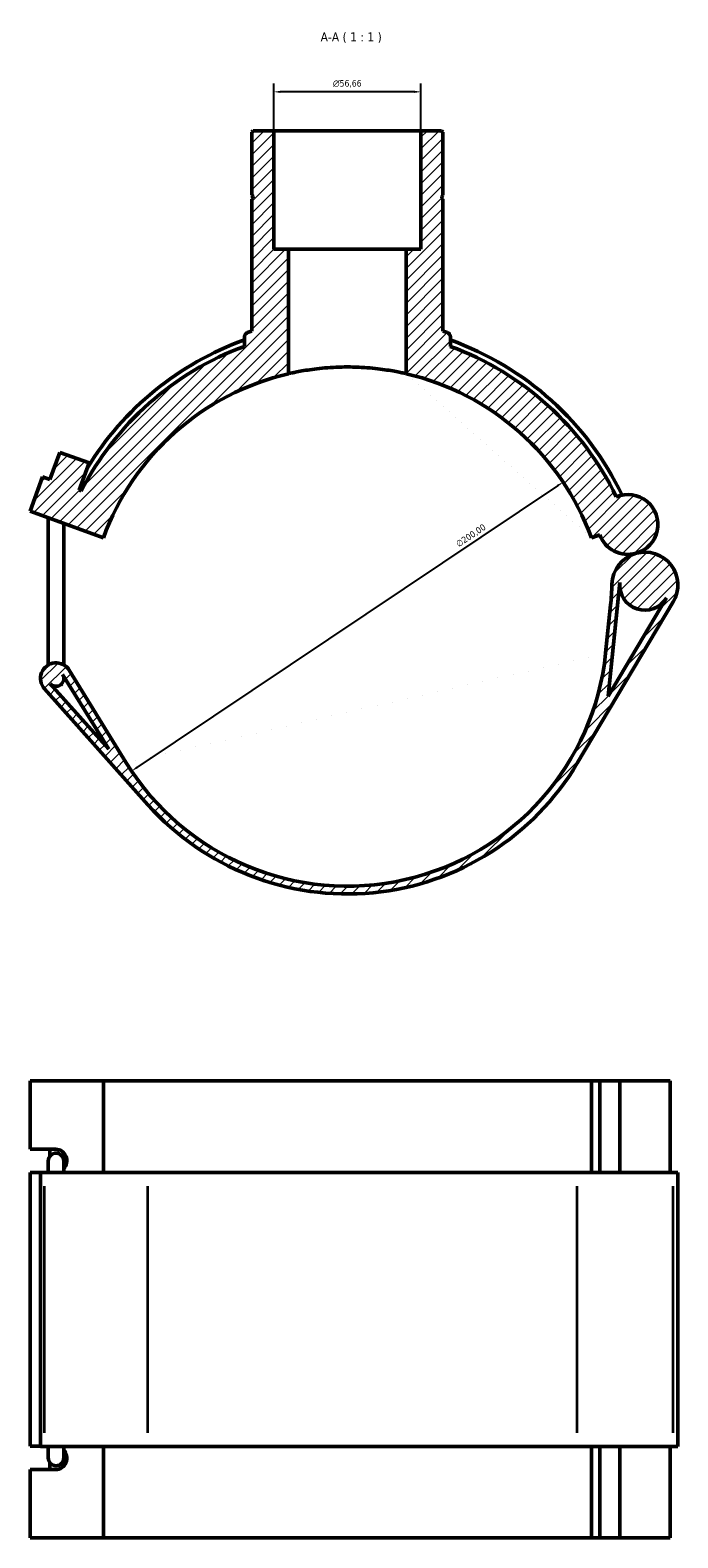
# Model space of a CAD drawing. Header units: millimetres. Extents: x -15 to 1106, y -217 to 1281.
# Tile 7 of 8: x 335 to 585, y 700 to 1281. Entities that reach past the tile are written whole.
import ezdxf

# ---------------------------------------------------------------- set-up
doc = ezdxf.new("R2010")
doc.units = ezdxf.units.MM
for name, color, linetype, lineweight in [('Dimension (ISO)', 7, 'Continuous', 25), ('Hatch (ISO)', 7, 'Continuous', 18), ('Symbol (ISO)', 7, 'Continuous', 25), ('Visible (ISO)', 7, 'Continuous', 50), ('Visible Narrow (ISO)', 7, 'Continuous', 35)]:
    doc.layers.add(name, color=color, linetype=linetype, lineweight=lineweight)
doc.styles.add('Label Text (ISO)', font='tahoma.ttf')
doc.styles.add('Note Text (ISO)', font='tahoma.ttf')
doc.dimstyles.new('Default (ISO)', dxfattribs={"dimtxt": 2.5, "dimasz": 2.5, "dimexe": 3.175, "dimexo": 0, "dimgap": 0.762, "dimtad": 1, "dimrnd": 1e-08, "dimzin": 0, "dimtxsty": 'Note Text (ISO)', "dimcen": 0.09, "dimdle": 10, "dimclrd": 256, "dimclre": 256, "dimclrt": 256, "dimazin": 0, "dimtfac": 1.40208, "dimtmove": 0, "dimatfit": 3, "dimfxl": 1, "dimtolj": 1, "dimtzin": 0, "dimlwd": -1, "dimlwe": -1, "dimarcsym": 0})

# ---------------------------------------------------------------- blocks, each defined once
blk = doc.blocks.new('*D8')
at = {"layer": 'Defpoints', "color": 0, "transparency": 16777216}
for p in [(540.45, 1107.17), (374.29, 995.86)]:
    blk.add_point(p, dxfattribs=at)
at = {"layer": 'Dimension (ISO)', "transparency": 16777216}
blk.add_line((376.37, 997.26), (538.38, 1105.78), dxfattribs=at)
for points in [[(538.14, 1106.13), (538.61, 1105.44), (540.45, 1107.17)], [(376.13, 997.6), (376.6, 996.91), (374.29, 995.86)]]:
    blk.add_solid(points, dxfattribs=at)
at = {"layer": 'Dimension (ISO)', "color": 232, "true_color": 0xca0064, "transparency": 16777216, "insert": (498.86, 1084.1), "char_height": 2.5, "attachment_point": 1, "rotation": 33.81709, "style": 'Note Text (ISO)'}
blk.add_mtext('\\A1;∅200,00', dxfattribs=at)
blk = doc.blocks.new('*D9')
at = {"layer": 'Defpoints', "color": 0, "transparency": 16777216}
for p in [(429.04, 1257.51), (429.04, 1242.52), (485.7, 1242.52)]:
    blk.add_point(p, dxfattribs=at)
at = {"layer": 'Dimension (ISO)', "transparency": 16777216}
for p, q in [((429.04, 1242.52), (429.04, 1260.68)), ((485.7, 1242.52), (485.7, 1260.68)), ((483.2, 1257.51), (431.54, 1257.51))]:
    blk.add_line(p, q, dxfattribs=at)
for points in [[(431.54, 1257.92), (431.54, 1257.09), (429.04, 1257.51)], [(483.2, 1257.92), (483.2, 1257.09), (485.7, 1257.51)]]:
    blk.add_solid(points, dxfattribs=at)
at = {"layer": 'Dimension (ISO)', "color": 232, "true_color": 0xca0064, "transparency": 16777216, "insert": (451.8, 1262.03), "char_height": 2.5, "attachment_point": 1, "style": 'Note Text (ISO)'}
blk.add_mtext('\\A1;\\fAIGDT|b0|i0;\\H2.5000;\\ln\\fTahoma|b0|i0;\\H2.5000;56,66', dxfattribs=at)

msp = doc.modelspace()

# ---------------------------------------------------------------- hatches: boundary and pattern name
at = {"layer": 'Hatch (ISO)'}
h = msp.add_hatch(dxfattribs=at)
h.set_pattern_fill('ANSI31', color=256, scale=25.4, style=0)
h.set_pattern_definition([(45, (0, 0), (-2.245064, 2.245064), [])])
edge = h.paths.add_edge_path()
edge.add_ellipse((495.33, 1163.141), major_axis=(1.7, 0), ratio=1, start_angle=0, end_angle=71.21833)
edge.add_ellipse((457.37, 1051.519), major_axis=(38.507, 113.232), ratio=1, start_angle=0, end_angle=0.848164)
edge.add_line((494.197, 1165.308), (494.197, 1216.186))
edge.add_line((494.197, 1216.186), (493.697, 1216.686))
edge.add_line((493.697, 1216.686), (493.697, 1217.186))
edge.add_line((493.697, 1217.186), (494.197, 1217.686))
edge.add_line((494.197, 1217.686), (494.197, 1241.952))
edge.add_line((494.197, 1241.952), (493.63, 1242.519))
edge.add_line((493.63, 1242.519), (485.698, 1242.519))
edge.add_line((485.698, 1242.519), (485.698, 1196.919))
edge.add_line((485.698, 1196.919), (480.033, 1196.919))
edge.add_line((480.033, 1196.919), (480.033, 1148.917))
edge.add_ellipse((457.37, 1051.519), major_axis=(22.662, 97.398), ratio=1, start_angle=303.098394, end_angle=360, ccw=False)
edge.add_line((551.34, 1085.721), (554.593, 1086.905))
edge.add_ellipse((565.435, 1090.851), major_axis=(-10.843, -3.946), ratio=1, start_angle=0, end_angle=85.601453)
edge.add_ellipse((565.435, 1090.851), major_axis=(3.103, -11.113), ratio=1, start_angle=0, end_angle=187.274124)
edge.add_ellipse((457.37, 1051.519), major_axis=(103.579, 49.963), ratio=1, start_angle=0, end_angle=44.075436)
edge.add_line((497.03, 1159.464), (497.03, 1163.141))
edge = h.paths.add_edge_path()
edge.add_spline(control_points=[(418.864, 1164.751), (418.739, 1164.708), (418.62, 1164.651), (418.397, 1164.512), (418.294, 1164.429), (418.046, 1164.178), (417.923, 1163.991), (417.755, 1163.582), (417.711, 1163.363), (417.711, 1163.141)], knot_values=[-0.2117745, -0.2117745, -0.2117745, -0.2117745, -0.1722843, -0.1722843, -0.1327941, -0.1327941, -0.0663971, -0.0663971, 0, 0, 0, 0], degree=3, periodic=0)
edge.add_line((417.711, 1163.141), (417.711, 1159.464))
edge.add_ellipse((457.37, 1051.519), major_axis=(-39.659, 107.945), ratio=1, start_angle=0, end_angle=42.834108)
edge.add_line((354.898, 1103.714), (354.094, 1104.007))
edge.add_line((354.094, 1104.007), (357.925, 1114.532))
edge.add_line((357.925, 1114.532), (346.648, 1118.636))
edge.add_line((346.648, 1118.636), (342.818, 1108.111))
edge.add_line((342.818, 1108.111), (339.999, 1109.137))
edge.add_line((339.999, 1109.137), (335.21, 1095.982))
edge.add_line((335.21, 1095.982), (363.401, 1085.721))
edge.add_ellipse((457.37, 1051.519), major_axis=(-93.969, 34.202), ratio=1, start_angle=303.098394, end_angle=360, ccw=False)
edge.add_line((434.708, 1148.917), (434.708, 1196.919))
edge.add_line((434.708, 1196.919), (429.042, 1196.919))
edge.add_line((429.042, 1196.919), (429.042, 1242.519))
edge.add_line((429.042, 1242.519), (421.111, 1242.519))
edge.add_line((421.111, 1242.519), (420.544, 1241.952))
edge.add_line((420.544, 1241.952), (420.544, 1217.686))
edge.add_line((420.544, 1217.686), (421.044, 1217.186))
edge.add_line((421.044, 1217.186), (421.044, 1216.686))
edge.add_line((421.044, 1216.686), (420.544, 1216.186))
edge.add_line((420.544, 1216.186), (420.544, 1165.308))
edge.add_ellipse((457.37, 1051.519), major_axis=(-36.826, 113.789), ratio=1, start_angle=0, end_angle=0.848164)
edge = h.paths.add_edge_path()
edge.add_ellipse((571.952, 1067.513), major_axis=(-3.414, 12.225), ratio=1, start_angle=0, end_angle=73.12481)
edge.add_ellipse((459.287, 1070.018), major_axis=(99.975, -2.223), ratio=1, start_angle=355.357824, end_angle=360, ccw=False)
edge.add_line((558.755, 1059.711), (556.838, 1041.212))
edge.add_ellipse((457.37, 1051.519), major_axis=(99.467, -10.307), ratio=1, start_angle=217.569812, end_angle=360, ccw=False)
edge.add_line((372.247, 999.04), (350.283, 1034.668))
edge.add_ellipse((345.175, 1031.519), major_axis=(5.107, 3.149), ratio=1, start_angle=0, end_angle=190.116825)
edge.add_line((340.7, 1027.522), (380.551, 982.905))
edge.add_ellipse((457.37, 1051.519), major_axis=(-76.819, -68.614), ratio=1, start_angle=0, end_angle=107.489974)
edge.add_line((545.899, 998.872), (582.861, 1061.026))
edge.add_ellipse((571.952, 1067.513), major_axis=(10.909, -6.487), ratio=1, start_angle=0, end_angle=136.340756)
edge = h.paths.add_edge_path(flags=0)
edge.add_line((347.729, 1033.093), (365.515, 1004.243))
edge.add_line((365.515, 1004.243), (342.938, 1029.521))
edge.add_ellipse((345.175, 1031.519), major_axis=(-2.237, -1.998), ratio=1, start_angle=0, end_angle=169.883175)
edge = h.paths.add_edge_path(flags=0)
edge.add_line((557.772, 1024.707), (562.311, 1068.512))
edge.add_ellipse((571.952, 1067.513), major_axis=(-9.641, 0.999), ratio=1, start_angle=0, end_angle=155.176611)
edge.add_line((580.282, 1062.559), (557.772, 1024.707))

# ---------------------------------------------------------------- linework, layer by layer
at = {"layer": 'Visible (ISO)'}
for p, q in [((421.111, 1242.519), (420.544, 1241.952)), ((420.544, 1241.952), (420.544, 1217.686)), ((429.042, 1242.519), (421.111, 1242.519)), ((429.042, 1196.919), (429.042, 1242.519)), ((429.042, 1242.519), (485.698, 1242.519)), ((493.63, 1242.519), (485.698, 1242.519)), ((485.698, 1242.519), (485.698, 1196.919)), ((494.197, 1241.952), (493.63, 1242.519)), ((494.197, 1217.686), (494.197, 1241.952)), ((420.544, 1217.686), (421.044, 1217.186)), ((421.044, 1216.686), (420.544, 1216.186)), ((420.544, 1216.186), (420.544, 1165.308)), ((421.044, 1217.186), (421.044, 1216.686)), ((493.697, 1217.186), (494.197, 1217.686)), ((493.697, 1216.686), (493.697, 1217.186)), ((494.197, 1216.186), (493.697, 1216.686)), ((494.197, 1165.308), (494.197, 1216.186)), ((434.708, 1196.919), (429.042, 1196.919)), ((434.708, 1148.917), (434.708, 1196.919)), ((434.708, 1196.919), (480.033, 1196.919)), ((485.698, 1196.919), (480.033, 1196.919)), ((480.033, 1196.919), (480.033, 1148.917)), ((417.711, 1163.141), (417.711, 1159.464)), ((497.03, 1159.464), (497.03, 1163.141)), ((346.648, 1118.636), (342.818, 1108.111)), ((357.925, 1114.532), (346.648, 1118.636)), ((354.094, 1104.007), (357.925, 1114.532)), ((339.999, 1109.137), (335.21, 1095.982)), ((342.818, 1108.111), (339.999, 1109.137)), ((354.898, 1103.714), (354.094, 1104.007)), ((335.21, 1095.982), (363.401, 1085.721)), ((342.175, 1036.715), (342.175, 1093.447)), ((348.175, 1036.715), (348.175, 1091.263)), ((551.34, 1085.721), (554.593, 1086.905)), ((557.772, 1024.707), (562.311, 1068.512)), ((545.899, 998.872), (582.861, 1061.026)), ((558.755, 1059.711), (556.838, 1041.212)), ((580.282, 1062.559), (557.772, 1024.707)), ((372.247, 999.04), (350.283, 1034.668)), ((365.515, 1004.243), (342.938, 1029.521)), ((347.729, 1033.093), (365.515, 1004.243)), ((348.175, 1031.519), (348.175, 1032.369)), ((340.7, 1027.522), (380.551, 982.905)), ((335.21, 850.182), (335.21, 876.482)), ((335.21, 876.482), (363.401, 876.482)), ((363.401, 876.482), (363.401, 841.282)), ((363.401, 876.482), (551.34, 876.482)), ((551.34, 876.482), (554.593, 876.482)), ((551.34, 841.282), (551.34, 876.482)), ((562.26, 876.482), (554.593, 876.482)), ((554.593, 841.282), (554.593, 876.482)), ((581.644, 876.482), (562.26, 876.482)), ((562.26, 841.282), (562.26, 876.482)), ((581.644, 841.282), (581.644, 876.482)), ((335.21, 850.182), (345.077, 850.182)), ((342.818, 847.538), (342.818, 850.182)), ((342.175, 845.682), (342.175, 841.282)), ((348.175, 841.282), (348.175, 845.682)), ((339.175, 841.182), (335.21, 841.182)), ((335.21, 735.782), (335.21, 841.182)), ((340.7, 841.282), (339.175, 841.282)), ((339.175, 735.682), (339.175, 841.282)), ((340.7, 841.282), (380.551, 841.282)), ((545.899, 841.282), (380.551, 841.282)), ((545.899, 841.282), (582.861, 841.282)), ((584.644, 841.282), (582.861, 841.282)), ((584.644, 735.682), (584.644, 841.282)), ((335.21, 735.782), (339.175, 735.782)), ((339.175, 735.682), (340.7, 735.682)), ((380.551, 735.682), (340.7, 735.682)), ((342.175, 735.682), (342.175, 731.282)), ((348.175, 731.282), (348.175, 735.682)), ((363.401, 735.682), (363.401, 700.482)), ((380.551, 735.682), (545.899, 735.682)), ((582.861, 735.682), (545.899, 735.682)), ((551.34, 700.482), (551.34, 735.682)), ((554.593, 700.482), (554.593, 735.682)), ((562.26, 700.482), (562.26, 735.682)), ((581.644, 700.482), (581.644, 735.682)), ((582.861, 735.682), (584.644, 735.682)), ((345.077, 726.782), (335.21, 726.782)), ((335.21, 700.482), (335.21, 726.782)), ((342.818, 726.782), (342.818, 729.427)), ((363.401, 700.482), (335.21, 700.482)), ((551.34, 700.482), (363.401, 700.482)), ((554.593, 700.482), (551.34, 700.482)), ((554.593, 700.482), (562.26, 700.482)), ((562.26, 700.482), (581.644, 700.482))]:
    msp.add_line(p, q, dxfattribs=at)
for centre, radius, start, end in [((457.37, 1051.519), 117.3, 109.761194, 148.635123), ((457.37, 1051.519), 119.6, 107.933506, 108.78167), ((457.37, 1051.519), 119.6, 71.21833, 72.066494), ((495.33, 1163.141), 1.7, 0, 71.21833), ((457.37, 1051.519), 117.3, 25.580076, 70.238806), ((457.37, 1051.519), 115, 110.173409, 153.007517), ((457.37, 1051.519), 115, 25.751155, 69.826591), ((457.37, 1051.519), 100, 103.098394, 160), ((457.37, 1051.519), 100, 20, 76.901606), ((565.435, 1090.851), 11.538, 285.601453, 112.875577), ((565.435, 1090.851), 11.538, 200, 285.601453), ((571.952, 1067.513), 12.692, 105.601453, 178.726263), ((571.952, 1067.513), 12.692, 329.260698, 105.601453), ((459.287, 1070.018), 100, 354.084087, 358.726263), ((571.952, 1067.513), 9.692, 174.084087, 329.260698), ((457.37, 1051.519), 100, 211.653899, 354.084087), ((345.175, 1031.519), 6, 31.653899, 221.770724), ((345.175, 1031.519), 3, 221.770724, 31.653899), ((457.37, 1051.519), 103, 221.770724, 329.260698), ((345.175, 845.682), 3, 0, 180), ((345.175, 731.282), 3, 180, 0)]:
    msp.add_arc(centre, radius, start, end, dxfattribs=at)
for centre, major_axis, start_param, end_param in [((345.077, 845.682), (0, 4.5), 3.9638175, 6.2831853), ((345.077, 731.282), (0, -4.5), 0, 2.3193678)]:
    msp.add_ellipse(centre, major_axis=major_axis, ratio=0.9396926, start_param=start_param, end_param=end_param, dxfattribs=at)
for points, knots in [([(418.864, 1164.751), (418.739, 1164.708), (418.62, 1164.651), (418.397, 1164.512), (418.294, 1164.429), (418.046, 1164.178), (417.923, 1163.991), (417.755, 1163.582), (417.711, 1163.363), (417.711, 1163.141)], [-0.21177449, -0.21177449, -0.21177449, -0.21177449, -0.1722843, -0.1722843, -0.13279412, -0.13279412, -0.06639706, -0.06639706, 0, 0, 0, 0]), ([(480.033, 1148.917), (480.033, 1148.917), (479.896, 1148.949), (479.32, 1149.081), (478.881, 1149.18), (477.723, 1149.428), (477.003, 1149.577), (475.341, 1149.895), (474.399, 1150.064), (472.392, 1150.39), (471.258, 1150.558), (468.788, 1150.873), (467.452, 1151.019), (464.662, 1151.263), (463.205, 1151.359), (460.274, 1151.488), (458.799, 1151.519), (455.942, 1151.519), (454.467, 1151.488), (451.536, 1151.359), (450.079, 1151.263), (447.289, 1151.019), (445.953, 1150.873), (443.483, 1150.558), (442.349, 1150.39), (440.342, 1150.064), (439.4, 1149.895), (437.738, 1149.577), (437.018, 1149.428), (435.86, 1149.18), (435.421, 1149.081), (434.845, 1148.949), (434.708, 1148.917), (434.708, 1148.917)], [0, 0, 0, 0, 0.4284578, 0.4284578, 0.8569155, 0.8569155, 1.2853733, 1.2853733, 1.713831, 1.713831, 2.1422487, 2.1422487, 2.5706665, 2.5706665, 2.9990842, 2.9990842, 3.427502, 3.427502, 3.8559197, 3.8559197, 4.2843374, 4.2843374, 4.7127552, 4.7127552, 5.1411729, 5.1411729, 5.5696306, 5.5696306, 5.9980884, 5.9980884, 6.4265462, 6.4265462, 6.8550039, 6.8550039, 6.8550039, 6.8550039])]:
    msp.add_open_spline(points, degree=3, knots=knots, dxfattribs=at)
at = {"layer": 'Visible Narrow (ISO)'}
for p, q in [((340.7, 740.962), (340.7, 836.002)), ((380.551, 740.962), (380.551, 836.002)), ((545.899, 740.962), (545.899, 836.002)), ((582.861, 740.962), (582.861, 836.002))]:
    msp.add_line(p, q, dxfattribs=at)

# ---------------------------------------------------------------- texts
at = {"layer": 'Symbol (ISO)', "insert": (447.065, 1276.269), "char_height": 3.5, "attachment_point": 7, "style": 'Label Text (ISO)'}
msp.add_mtext('A-A ( 1 : 1 )', dxfattribs=at)

# ---------------------------------------------------------------- dimensions: what is measured, and where the dimension line sits
at = {"layer": 'Dimension (ISO)'}
dim = msp.add_linear_dim(base=(429.042, 1257.506), p1=(485.698, 1242.519), p2=(429.042, 1242.519), angle=180, text='\\fAIGDT|b0|i0;\\H2.5000;\\ln\\fTahoma|b0|i0;\\H2.5000;<>', dimstyle='Default (ISO)', override={"dimdec": 2, "dimtp": 0, "dimtm": 0, "dimtdec": 2, "dimtofl": 0, "dimatfit": 1}, dxfattribs=at)
dim.commit()
dim.dimension.update_dxf_attribs({"geometry": '*D9', "text_midpoint": (457.37, 1257.506), "dimtype": 160})
dim = msp.add_diameter_dim_2p(p1=(374.289, 995.865), p2=(540.452, 1107.173), dimstyle='Default (ISO)', override={"dimdec": 2, "dimlfac": 1, "dimtp": 0, "dimtm": 0, "dimtdec": 2, "dimatfit": 2}, dxfattribs=at)
dim.commit()
dim.dimension.update_dxf_attribs({"geometry": '*D8', "text_midpoint": (506.418, 1084.375), "dimtype": 163})

doc.saveas('drawing.dxf')
